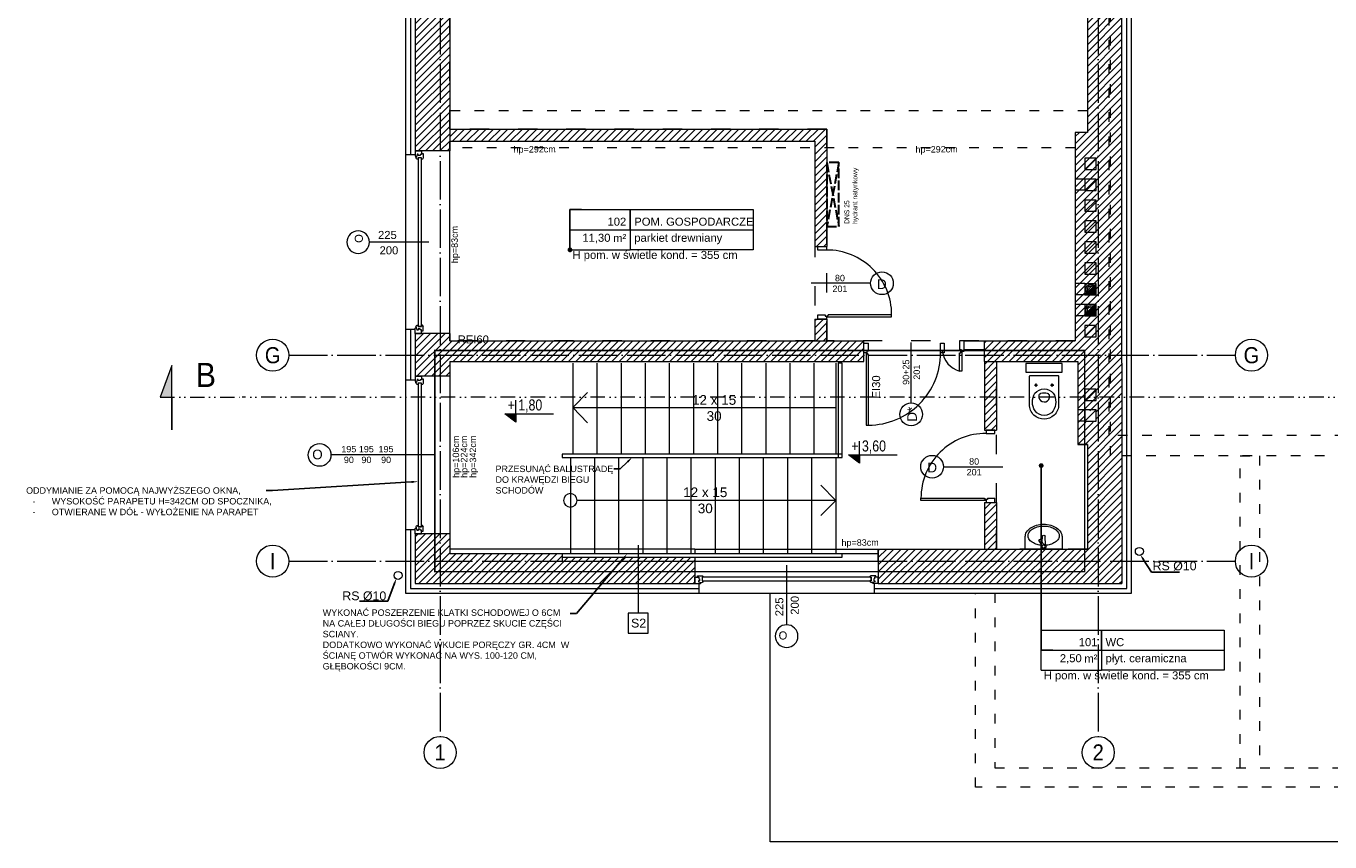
# Model space of a CAD drawing. Header units: millimetres. Extents: x 6506 to 39690, y 4581 to 25261.
# Tile 19 of 27: x 19403 to 21024, y 17841 to 18855. Entities that reach past the tile are written whole.
import ezdxf
from ezdxf import colors
from ezdxf.entities.mleader import LeaderData, LeaderLine
from ezdxf.enums import TextEntityAlignment as Align
from ezdxf.math import Vec2, Vec3

# ---------------------------------------------------------------- set-up
doc = ezdxf.new("R2010")
doc.units = ezdxf.units.MM
for name, pattern in [('1KS_2KP-50', [37.05, 12, 6, -6.35, 0, -6.35, 0, -6.35]), ('ACAD_ISO02W100', [15, 12, -3]), ('ACAD_ISO03W100', [30, 12, -18]), ('ACAD_ISO04W100', [30, 24, -3, 0, -3]), ('DASHED', [19.05, 12.7, -6.35]), ('Osie$0$CONTINOUS', [0])]:
    doc.linetypes.add(name, pattern=pattern)
doc.layers.get('0').update_dxf_attribs({"color": 251, "lineweight": 5})
doc.layers.add('000_HATCH', color=251, linetype='Continuous', lineweight=5, transparency=0.5)
for name, color, linetype, lineweight in [('A_DZIAŁOWA_PROJEKTOWANE', 251, 'Continuous', 5), ('A_HATCH', 251, 'Continuous', 5), ('A_IZOLEACJA TERMI_PROJEKTOWANA', 251, 'Continuous', 5), ('A_KONST_ISTNIEJĄCE', 251, 'Continuous', 5), ('A_LINIA PRZEKROJOWA', 251, '1KS_2KP-50', 5), ('A_OPISY', 251, 'Continuous', 5), ('A_OSIE KONSTRUKCYJNE', 251, 'ACAD_ISO04W100', 5), ('A_RYNNY', 251, 'Continuous', 5), ('A_STOLARKA DRZWIOWA', 251, 'Continuous', 5), ('A_STOLARKA OKIENNA', 251, 'Continuous', 5), ('A_TEKST', 251, 'Continuous', 5), ('A_WIDOK', 251, 'Continuous', 5), ('A_WIDOK 2PLAN', 251, 'Continuous', 5), ('A_WIDOK-NAD', 251, 'DASHED', 5), ('A_WYPOSAŻENIE', 251, 'Continuous', 5), ('AA OPISY', 251, 'Continuous', 5)]:
    doc.layers.add(name, color=color, linetype=linetype, lineweight=lineweight)
doc.layers.add('A_NIEWIDOCZNE  POMOCNICZE', color=251, linetype='ACAD_ISO03W100', lineweight=5, plot=False)
doc.layers.add('A_PPOŻ', color=1, linetype='ACAD_ISO02W100', lineweight=30, true_color=0xff0000)
doc.styles.add('APLUS', font='arial.ttf', dxfattribs={"width": 0.6})
doc.styles.add('ARIAL', font='arial.ttf')
doc.styles.add('DEMIURG_100_etykiety', font='arial.ttf', dxfattribs={"width": 0.9, "height": 30})
doc.styles.add('DEMIURG_100_opisy', font='arial.ttf', dxfattribs={"width": 0.9, "height": 20})
doc.styles.get("Standard").update_dxf_attribs({"font": 'arial.ttf'})
doc.linetypes.add('BATTING', pattern='A,0.0001,-0.1,[134,ltypeshp.shx,S=0.1,R=0,X=-0.1,Y=0],-0.2,[134,ltypeshp.shx,S=0.1,R=180,X=0.1,Y=0],-0.1', length=0.4001)
pattern_1 = [(45, (-3039.768, 690.5185), (-4.490128, 4.490128), [])]

# ---------------------------------------------------------------- blocks, each defined once
blk = doc.blocks.new('*U20')
at = {"layer": 'AA OPISY'}
for q in [(166.5, 18.8), (-136.6, 0), (166.5, -18.8)]:
    blk.add_line((185, 0), q, dxfattribs=at)
blk.add_circle((-145, 0), 8.43, dxfattribs=at)
blk = doc.blocks.new('*U61')
for p, q in [((-28, 0), (-28, -8)), ((-28, 0), (-21.3, 0)), ((-28, 0), (-28, -8)), ((-21.3, 0), (-20.7, -1.6)), ((161.3, 0), (160.7, -1.6)), ((168, 0), (161.3, 0)), ((168, 0), (168, -8)), ((-28, -8), (-24.8, -8)), ((-24.8, -8), (-24.8, -9.9)), ((-24.8, -8), (-23.4, -8)), ((-24.8, -9.9), (-18.9, -9.9)), ((-23.8, -2.4), (-20.7, -1.6)), ((-23.8, -3.7), (-23.8, -2.4)), ((-22.4, -3.7), (-23.8, -3.7)), ((-23.4, -8), (-23.4, -6.1)), ((-23.4, -6.1), (-22.4, -6.1)), ((-22.4, -6.1), (-22.4, -3.7)), ((-20.7, -1.6), (-19.9, -1.6)), ((-19.9, -1.6), (-20, -1)), ((-19.2, -8), (-19.2, -3.7)), ((-19.2, -3.7), (-17.6, -3.7)), ((-17.7, -8), (-19.2, -8)), ((-17.7, -9), (-17.7, -8)), ((159.2, -3.7), (157.6, -3.7)), ((157.7, -9), (157.7, -8)), ((157.7, -8), (159.2, -8)), ((164.8, -9.9), (158.9, -9.9)), ((159.2, -8), (159.2, -3.7)), ((159.9, -1.6), (160, -1)), ((160.7, -1.6), (159.9, -1.6)), ((163.8, -2.4), (160.7, -1.6)), ((162.4, -6.1), (162.4, -3.7)), ((162.4, -3.7), (163.8, -3.7)), ((163.4, -6.1), (162.4, -6.1)), ((163.4, -8), (163.4, -6.1)), ((164.8, -8), (163.4, -8)), ((163.8, -3.7), (163.8, -2.4)), ((168, -8), (164.8, -8)), ((164.8, -8), (164.8, -9.9))]:
    blk.add_line(p, q)
blk.add_lwpolyline([(-19.2, -3.7), (159.2, -3.7), (159.2, -8), (-19.2, -8)], close=True)
for centre, radius, start, end in [((-20.1, -3.5), 2.51, 356.8105, 86.8105), ((-19, -8.4), 1.5, 273.3553, 335.6854), ((160.1, -3.5), 2.51, 93.1895, 183.1895), ((159, -8.4), 1.5, 204.3146, 266.6447)]:
    blk.add_arc(centre, radius, start, end)
blk = doc.blocks.new('*U18')
for p, q in [((-4.1, -96.2), (-4.1, -94.7)), ((-2.6, -96.2), (-4.1, -96.2)), ((0, -96.7), (-2, -96.7)), ((0, -94.7), (0, -96.7))]:
    blk.add_line(p, q)
for points in [[(10, 0), (-2, 0), (-2, -4.7), (10, -4.7), (10, 0)], [(-2.6, -97.8), (-92.6, -97.8), (-92.6, -94.7), (-4.1, -94.7)], [(-2.6, -96.2), (-2.6, -97.8)], [(-2, -96.7), (-2, -100.7), (10, -100.7), (10, -94.7)], [(0, -94.7), (10, -94.7)]]:
    blk.add_lwpolyline(points)
blk.add_arc((-2.6, -94.7), 90, 89.6452, 180.0011)
blk = doc.blocks.new('*U60')
for p, q in [((-28, 0), (-28, -8)), ((-28, 0), (-21.3, 0)), ((-28, 0), (-28, -8)), ((-21.3, 0), (-20.7, -1.6)), ((193.3, 0), (192.7, -1.6)), ((200, 0), (193.3, 0)), ((200, 0), (200, -8)), ((-28, -8), (-24.8, -8)), ((-24.8, -8), (-24.8, -9.9)), ((-24.8, -8), (-23.4, -8)), ((-24.8, -9.9), (-18.9, -9.9)), ((-23.8, -2.4), (-20.7, -1.6)), ((-23.8, -3.7), (-23.8, -2.4)), ((-22.4, -3.7), (-23.8, -3.7)), ((-23.4, -8), (-23.4, -6.1)), ((-23.4, -6.1), (-22.4, -6.1)), ((-22.4, -6.1), (-22.4, -3.7)), ((-20.7, -1.6), (-19.9, -1.6)), ((-19.9, -1.6), (-20, -1)), ((-19.2, -8), (-19.2, -3.7)), ((-19.2, -3.7), (-17.6, -3.7)), ((-17.7, -8), (-19.2, -8)), ((-17.7, -9), (-17.7, -8)), ((191.2, -3.7), (189.6, -3.7)), ((189.7, -9), (189.7, -8)), ((189.7, -8), (191.2, -8)), ((196.8, -9.9), (190.9, -9.9)), ((191.2, -8), (191.2, -3.7)), ((191.9, -1.6), (192, -1)), ((192.7, -1.6), (191.9, -1.6)), ((195.8, -2.4), (192.7, -1.6)), ((194.4, -6.1), (194.4, -3.7)), ((194.4, -3.7), (195.8, -3.7)), ((195.4, -6.1), (194.4, -6.1)), ((195.4, -8), (195.4, -6.1)), ((196.8, -8), (195.4, -8)), ((195.8, -3.7), (195.8, -2.4)), ((200, -8), (196.8, -8)), ((196.8, -8), (196.8, -9.9))]:
    blk.add_line(p, q)
blk.add_lwpolyline([(-19.2, -3.7), (191.2, -3.7), (191.2, -8), (-19.2, -8)], close=True)
for centre, radius, start, end in [((-20.1, -3.5), 2.51, 356.8105, 86.8105), ((-19, -8.4), 1.5, 273.3553, 335.6854), ((192.1, -3.5), 2.51, 93.1895, 183.1895), ((191, -8.4), 1.5, 204.3146, 266.6447)]:
    blk.add_arc(centre, radius, start, end)
blk = doc.blocks.new('*U5')
blk.add_hatch(color=256).paths.add_polyline_path([(0, 0.153), (-0.198, 0.153), (0, 0)])
blk.add_line((0, 0.153), (0, 0.4))
blk.add_lwpolyline([(0, 0.153), (0, 0), (-0.198, 0.153), (0.685, 0.153)])
at = {"style": 'APLUS', "width": 0.8}
blk.add_attdef('%%P_0.00', text='', height=0.2, dxfattribs=at).set_placement((-0.146, 0.153), align=Align.BOTTOM_LEFT)
blk = doc.blocks.new('WARTOŚĆ')
at = {"layer": 'A_OPISY', "color": 144}
blk.add_line((0, 0), (0, 74), dxfattribs=at)
blk.add_circle((0, 88.1), 14.1, dxfattribs=at)
blk.add_attdef('OZ', (-10, 82.4), '', height=10, dxfattribs=at)
for tag, p in [('S', (-4, 32.6)), ('H', (15.1, 32.6))]:
    blk.add_attdef(tag, p, '', height=10, rotation=90, dxfattribs=at)
blk = doc.blocks.new('wc1')
at = {"layer": 'A_WYPOSAŻENIE'}
for p, q in [((-3838.4, 3353.8), (-3838.4, 3357.8)), ((-3818.4, 3353.8), (-3818.4, 3357.8)), ((-3840.4, 3355.8), (-3836.4, 3355.8)), ((-3820.4, 3355.8), (-3816.4, 3355.8))]:
    blk.add_line(p, q, dxfattribs=at)
blk.add_lwpolyline([(-3850.9, 3371.8), (-3805.9, 3371.8), (-3805.9, 3382.8), (-3850.9, 3382.8)], close=True, dxfattribs=at)
for points in [[(-3815.8, 3318.4, -0.399978), (-3841, 3318.4, -0.216638), (-3846.4, 3331.8), (-3846.4, 3366.8, -0.414214), (-3845.4, 3367.8), (-3811.4, 3367.8, -0.414214), (-3810.4, 3366.8), (-3810.4, 3331.8, -0.216638)], [(-3839.8, 3345.7, -0.466255), (-3817, 3345.7, -0.283436), (-3817.1, 3323.7, -0.502453), (-3839.7, 3323.7, -0.283436)]]:
    blk.add_lwpolyline(points, format="xyb", close=True, dxfattribs=at)
for points in [[(-3834.8, 3343.9), (-3834.9, 3340.5, 0.83974), (-3821.6, 3340.2), (-3821.7, 3343.9)], [(-3833.8, 3344.2, -0.303379), (-3832.3, 3345.7, -0.119022), (-3824.4, 3345.7, -0.303379), (-3823, 3344.2, -0.291246)]]:
    blk.add_lwpolyline(points, format="xyb", dxfattribs=at)
for centre in [(-3838.4, 3355.8), (-3818.4, 3355.8)]:
    blk.add_circle(centre, 1, dxfattribs=at)
blk = doc.blocks.new('A$C4D221A0D')
for p, q in [((0, 13.5), (0, 0)), ((0, 0), (40, 0)), ((18.1, 4.5), (18.5, 13.8)), ((20.5, 5.8), (23.3, 10.6)), ((21.6, 7.7), (21.3, 13.8)), ((22.2, 4.8), (25.1, 9.6)), ((40, 0), (40, 13.5))]:
    blk.add_line(p, q)
blk.add_circle((19.9, 2.8), 1.69)
for centre, radius, start, end in [((9.3, 13.5), 9.3, 148.4647, 180), ((14.4, 10.4), 15.3, 124.0193, 148.4647), ((9.3, 14.5), 6.3, 148.4647, 180), ((9.3, 14.5), 6.3, 180, 211.5353), ((14.4, 11.4), 12.3, 124.0193, 148.4647), ((17.8, 5.4), 21.3, 105.6207, 124.0193), ((17.8, 6.4), 18.3, 105.6207, 124.0193), ((20, -2.5), 29.5, 90, 105.6207), ((20, -1.5), 26.5, 90, 105.6207), ((19.9, 13.7), 1.4, 4.2422, 175.7578), ((20, -2.5), 29.5, 74.3793, 90), ((20, -1.5), 26.5, 74.3793, 90), ((22.2, 6.4), 18.3, 55.9807, 74.3793), ((22.2, 5.4), 21.3, 55.9807, 74.3793), ((25.6, 11.4), 12.3, 31.5353, 55.9807), ((25.6, 10.4), 15.3, 31.5353, 55.9807), ((30.7, 14.5), 6.3, 0, 31.5353), ((30.7, 14.5), 6.3, 328.4647, 0), ((30.7, 13.5), 9.3, 0, 31.5353), ((14.4, 17.6), 12.3, 211.5353, 235.9807), ((17.8, 22.6), 18.3, 235.9807, 254.3793), ((20, 30.5), 26.5, 254.3793, 265.2559), ((19.9, 2.8), 2.5, 94.8499, 25.1501), ((19.6, 6.3), 1, 274.8499, 330), ((20, 30.5), 26.5, 274.5873, 285.6207), ((23.1, 4.3), 1, 150, 205.1501), ((23.5, 10.6), 0.154, 101.5073, 150), ((23.6, 10), 0.756, 80.1309, 101.5073), ((23.4, 9.2), 1.54, 68.6335, 80.1309), ((23, 8.1), 2.72, 60, 68.6335), ((23, 8.1), 2.72, 51.3665, 60), ((23.7, 9), 1.54, 39.8691, 51.3665), ((24.3, 9.5), 0.756, 18.4927, 39.8691), ((24.9, 9.7), 0.154, 330, 18.4927), ((22.2, 22.6), 18.3, 285.6207, 304.0193), ((25.6, 17.6), 12.3, 304.0193, 328.4647)]:
    blk.add_arc(centre, radius, start, end)
blk = doc.blocks.new('*U55')
for p, q in [((10, -94.7), (10, -96.7)), ((10, -96.7), (12, -96.7)), ((12.6, -96.2), (14.1, -96.2)), ((14.1, -96.2), (14.1, -94.7))]:
    blk.add_line(p, q)
for points in [[(0, 0), (12, 0), (12, -4.7), (0, -4.7), (0, 0)], [(0, -94.7), (10, -94.7)], [(12, -96.7), (12, -100.7), (0, -100.7), (0, -94.7)], [(12.6, -97.8), (102.6, -97.8), (102.6, -94.7), (14.1, -94.7)], [(12.6, -96.2), (12.6, -97.8)]]:
    blk.add_lwpolyline(points)
blk.add_arc((12.6, -94.7), 90, 359.9989, 90.3548)
blk = doc.blocks.new('*U19')
at = {"lineweight": 5}
for p, q in [((-75, -25), (-75, 25)), ((-75, 25), (0, 25)), ((0, 0), (0, 25)), ((0, 25), (152.7, 25)), ((152.7, 25), (152.7, -25)), ((-75, -25), (0, -25)), ((152.7, -25), (0, -25))]:
    blk.add_line(p, q, dxfattribs=at)
at = {"lineweight": 5, "ltscale": 18.5}
for p, q in [((0, 25), (0, -25)), ((-75, 0), (152.7, 0))]:
    blk.add_line(p, q, dxfattribs=at)
at = {"lineweight": 5, "ltscale": 18.5, "insert": (-5, -10.4), "char_height": 10, "attachment_point": 6, "style": 'ARIAL'}
blk.add_mtext('\\A1;m²', dxfattribs=at)
at = {"lineweight": 5, "style": 'ARIAL'}
blk.add_attdef('1NR', text='', height=10, dxfattribs=at).set_placement((-5, 5), align=Align.RIGHT)
blk.add_attdef('2POM', (5, 5), '', height=10, dxfattribs=at)
blk.add_attdef('4PL2', text='', height=10, dxfattribs=at).set_placement((-24.6, -5), align=Align.TOP_RIGHT)
blk.add_attdef('3POS', text='', height=10, dxfattribs=at).set_placement((5, -5), align=Align.TOP_LEFT)
blk = doc.blocks.new('_Dot')
at = {"color": 0, "linetype": 'ByBlock', "lineweight": -2}
blk.add_line((-0.5, 0), (-1, 0), dxfattribs=at)
at = {"color": 0, "linetype": 'ByBlock', "const_width": 0.5}
blk.add_lwpolyline([(-0.25, 0, 1), (0.25, 0, 1)], format="xyb", close=True, dxfattribs=at)
blk = doc.blocks.new('*U69')
for p, q in [((-28, 0), (-28, -8)), ((-28, 0), (-21.3, 0)), ((-28, 0), (-28, -8)), ((-21.3, 0), (-20.7, -1.6)), ((192.3, 0), (191.7, -1.6)), ((199, 0), (192.3, 0)), ((199, 0), (199, -8)), ((-28, -8), (-24.8, -8)), ((-24.8, -8), (-24.8, -9.9)), ((-24.8, -8), (-23.4, -8)), ((-24.8, -9.9), (-18.9, -9.9)), ((-23.8, -2.4), (-20.7, -1.6)), ((-23.8, -3.7), (-23.8, -2.4)), ((-22.4, -3.7), (-23.8, -3.7)), ((-23.4, -8), (-23.4, -6.1)), ((-23.4, -6.1), (-22.4, -6.1)), ((-22.4, -6.1), (-22.4, -3.7)), ((-20.7, -1.6), (-19.9, -1.6)), ((-19.9, -1.6), (-20, -1)), ((-19.2, -8), (-19.2, -3.7)), ((-19.2, -3.7), (-17.6, -3.7)), ((-17.7, -8), (-19.2, -8)), ((-17.7, -9), (-17.7, -8)), ((190.2, -3.7), (188.6, -3.7)), ((188.7, -9), (188.7, -8)), ((188.7, -8), (190.2, -8)), ((195.8, -9.9), (189.9, -9.9)), ((190.2, -8), (190.2, -3.7)), ((190.9, -1.6), (191, -1)), ((191.7, -1.6), (190.9, -1.6)), ((194.8, -2.4), (191.7, -1.6)), ((193.4, -6.1), (193.4, -3.7)), ((193.4, -3.7), (194.8, -3.7)), ((194.4, -6.1), (193.4, -6.1)), ((194.4, -8), (194.4, -6.1)), ((195.8, -8), (194.4, -8)), ((194.8, -3.7), (194.8, -2.4)), ((199, -8), (195.8, -8)), ((195.8, -8), (195.8, -9.9))]:
    blk.add_line(p, q)
blk.add_lwpolyline([(-19.2, -3.7), (190.2, -3.7), (190.2, -8), (-19.2, -8)], close=True)
for centre, radius, start, end in [((-20.1, -3.5), 2.51, 356.8105, 86.8105), ((-19, -8.4), 1.5, 273.3553, 335.6854), ((191.1, -3.5), 2.51, 93.1895, 183.1895), ((190, -8.4), 1.5, 204.3146, 266.6447)]:
    blk.add_arc(centre, radius, start, end)
blk = doc.blocks.new('want')
at = {"layer": 'A_WIDOK'}
blk.add_line((30214.5, 14309.7), (30200.5, 14295.7), dxfattribs=at)
blk.add_lwpolyline([(30200.5, 14295.7), (30214.5, 14295.7), (30214.5, 14309.7), (30200.5, 14309.7)], close=True, dxfattribs=at)
blk = doc.blocks.new('linia przekroju')
at = {"linetype": 'Continuous', "lineweight": 5}
h = blk.add_hatch(color=256, dxfattribs=at)
h.dxf.hatch_style = 1
h.paths.add_polyline_path([(0, -40.5), (0, 39.3), (14.4, 0), (0, 0)])
at = {"linetype": 'Continuous'}
blk.add_lwpolyline([(0, -40.5), (0, 39.3), (14.4, 0), (0, 0)], close=True, dxfattribs=at)
blk.add_lwpolyline([(14.4, 0), (-87.6, -0.1)])
at = {"linetype": 'Continuous', "style": 'DEMIURG_100_etykiety', "width": 0.9, "flags": 8}
blk.add_attdef('NR_PRZEKROJU', (-55.1, 12.6), '', height=30, dxfattribs=at)

msp = doc.modelspace()

# ---------------------------------------------------------------- hatches: boundary and pattern name
at = {"layer": 'A_HATCH'}
h = msp.add_hatch(dxfattribs=at)
h.set_pattern_fill('ANSI31', color=256, scale=2)
h.set_pattern_definition(pattern_1)
h.paths.add_polyline_path([(20765.8, 18435.7), (20765.8, 19640.7), (20580.8, 19640.7), (20580.8, 19597.7), (20722.8, 19597.7), (20722.8, 18722.7), (20707.8, 18722.7), (20707.8, 18463.7), (20594.8, 18463.7), (20594.8, 18437.7), (20710.8, 18437.7), (20710.8, 18334.7), (20722.8, 18334.7), (20722.8, 18204.7), (20462.8, 18204.7), (20462.8, 18161.7), (20765.8, 18161.7)])
h.paths.add_polyline_path([(20733.3, 18362.6), (20719.3, 18362.6), (20719.3, 18376.6), (20733.3, 18376.6)], flags=16)
h.paths.add_polyline_path([(20716.3, 18558.5), (20716.3, 18572.5)], flags=16)
h.paths.add_polyline_path([(20234.8, 18194.7), (20069.8, 18194.7), (20069.8, 18198.7), (19929.8, 18198.7), (19929.8, 18204.7), (19929.8, 18223.7), (19886.8, 18223.7), (19886.8, 18161.7), (20234.8, 18161.7)])
h.paths.add_polyline_path([(19929.8, 19597.7), (20070.8, 19597.7), (20070.8, 19640.7), (19886.8, 19640.7), (19886.8, 18699.7), (19929.8, 18699.7)])
h.paths.add_polyline_path([(20352.8, 19640.7), (20298.8, 19640.7), (20298.8, 19597.7), (20352.8, 19597.7)])
h = msp.add_hatch(dxfattribs=at)
h.set_pattern_fill('ANSI31', color=256, scale=2)
h.set_pattern_definition([(45, (-3039.768, -2375.465), (-4.490128, 4.490128), [])])
h.paths.add_polyline_path([(20398.8, 18726.7), (19929.8, 18726.7), (19929.8, 18711.7), (20383.8, 18711.7), (20383.8, 18687.7), (20398.8, 18687.7)])
h.paths.add_polyline_path([(20398.8, 18687.7), (20383.8, 18687.7), (20383.8, 18580.7), (20398.8, 18580.7)])
h.paths.add_polyline_path([(20398.8, 18490.7), (20383.8, 18490.7), (20383.8, 18463.7), (20398.8, 18463.7)])
h = msp.add_hatch(dxfattribs=at)
h.set_pattern_fill('ANSI31', color=256, scale=2)
h.set_pattern_definition(pattern_1)
h.paths.add_polyline_path([(20444.8, 18463.7), (19929.8, 18463.7), (19929.8, 18472.7), (19886.8, 18472.7), (19886.8, 18419.7), (19929.8, 18419.7), (19929.8, 18437.7), (20444.8, 18437.7)])
h.paths.add_polyline_path([(20609.8, 18437.7), (20594.8, 18437.7), (20594.8, 18352.7), (20609.8, 18352.7)])
h.paths.add_polyline_path([(20609.8, 18262.7), (20594.8, 18262.7), (20594.8, 18204.7), (20609.8, 18204.7)])
at = {"layer": 'A_NIEWIDOCZNE  POMOCNICZE', "ltscale": 2}
h = msp.add_hatch(color=256, dxfattribs=at)
h.dxf.hatch_style = 1
h.paths.add_polyline_path([(20733.8, 18534.7), (20733.8, 18520.7), (20719.8, 18520.7)])
h = msp.add_hatch(color=256, dxfattribs=at)
h.dxf.hatch_style = 1
h.paths.add_polyline_path([(20733.8, 18508.7), (20733.8, 18494.7), (20719.8, 18494.7)])

# ---------------------------------------------------------------- linework, layer by layer
for p, q in [((20450.7, 18450.7), (20448.7, 18450.7)), ((20448.7, 18450.7), (20448.7, 18448.7)), ((20449.2, 18448.2), (20449.2, 18446.6)), ((20449.2, 18446.6), (20450.7, 18446.6))]:
    msp.add_line(p, q)
for points in [[(20448.7, 18448.7), (20444.8, 18448.7), (20444.8, 18460.7), (20450.7, 18460.7)], [(20450.7, 18450.7), (20450.7, 18460.7)], [(20544.8, 18460.7), (20544.8, 18448.7), (20540.1, 18448.7), (20540.1, 18460.7), (20544.8, 18460.7)], [(20447.6, 18448.2), (20447.6, 18358.8), (20450.7, 18358.8), (20450.7, 18446.6)], [(20449.2, 18448.2), (20447.6, 18448.2)]]:
    msp.add_lwpolyline(points)
msp.add_arc((20450.7, 18448.2), 89.4, 269.9989, 0.3548)
at = {"layer": '000_HATCH', "ltscale": 2}
for p, q in [((20234.8, 18204.7), (19929.8, 18204.7)), ((20069.8, 18194.7), (20069.8, 18189.7)), ((20234.8, 18204.7), (20234.8, 18198.7)), ((20462.8, 18204.7), (20462.8, 18198.7)), ((20462.8, 18189.7), (20462.8, 18204.7)), ((20069.8, 18189.7), (20462.8, 18189.7))]:
    msp.add_line(p, q, dxfattribs=at)
at = {"layer": 'A_IZOLEACJA TERMI_PROJEKTOWANA', "ltscale": 2}
for p, q in [((19886.8, 18694.7), (19874.8, 18694.7)), ((19886.8, 18477.7), (19874.8, 18477.7)), ((19886.8, 18477.7), (19874.8, 18477.7)), ((19886.8, 18414.7), (19874.8, 18414.7)), ((19886.8, 18228.7), (19874.8, 18228.7)), ((20239.8, 18161.7), (20239.8, 18149.7)), ((20457.8, 18161.7), (20457.8, 18149.7))]:
    msp.add_line(p, q, dxfattribs=at)
for points in [[(20075.8, 19652.7), (19874.8, 19652.7), (19874.8, 18694.7)], [(20457.8, 18149.7), (20777.8, 18149.7), (20777.8, 19652.7)], [(19874.8, 18477.7), (19874.8, 18414.7)], [(19874.8, 18228.7), (19874.8, 18149.7), (20239.8, 18149.7)]]:
    msp.add_lwpolyline(points, dxfattribs=at)
at = {"layer": 'A_IZOLEACJA TERMI_PROJEKTOWANA', "linetype": 'BATTING', "ltscale": 14}
for points in [[(20075.8, 19646.7), (19880.8, 19646.7), (19880.8, 18694.7)], [(20457.8, 18155.7), (20771.8, 18155.7), (20771.8, 19652.7)], [(19880.8, 18477.7), (19880.8, 18414.7)], [(19880.8, 18228.7), (19880.8, 18155.7), (20239.8, 18155.7)]]:
    msp.add_lwpolyline(points, dxfattribs=at)
at = {"layer": 'A_KONST_ISTNIEJĄCE', "ltscale": 2}
for p, q in [((19929.8, 19597.7), (19929.8, 18699.7)), ((20722.8, 19597.7), (20722.8, 18722.7)), ((19929.8, 18726.7), (20398.8, 18726.7)), ((20398.8, 18726.7), (20398.8, 18580.7)), ((20722.8, 18722.7), (20707.8, 18722.7)), ((20707.8, 18722.7), (20707.8, 18463.7)), ((19929.8, 18699.7), (19886.8, 18699.7)), ((19929.8, 18711.7), (20383.8, 18711.7)), ((20383.8, 18711.7), (20383.8, 18580.7)), ((20383.8, 18580.7), (20398.8, 18580.7)), ((20383.8, 18490.7), (20383.8, 18463.7)), ((20383.8, 18490.7), (20398.8, 18490.7)), ((20398.8, 18490.7), (20398.8, 18463.7)), ((19929.8, 18472.7), (19886.8, 18472.7)), ((19929.8, 18472.7), (19886.8, 18472.7)), ((19929.8, 18472.7), (19929.8, 18463.7)), ((19929.8, 18472.7), (19929.8, 18463.7)), ((19929.8, 18463.7), (20444.8, 18463.7)), ((19929.8, 18463.7), (20444.8, 18463.7)), ((20444.8, 18437.7), (20444.8, 18463.7)), ((20569.8, 18463.7), (20594.8, 18463.7)), ((20594.8, 18437.7), (20594.8, 18463.7)), ((20594.8, 18463.7), (20707.8, 18463.7)), ((20594.8, 18437.7), (20594.8, 18463.7)), ((20569.8, 18452.7), (20594.8, 18452.7)), ((19929.8, 18437.7), (19929.8, 18419.7)), ((20594.8, 18437.7), (20594.8, 18352.7)), ((20609.8, 18437.7), (20609.8, 18352.7)), ((20710.8, 18437.7), (20710.8, 18334.7)), ((20765.8, 18435.7), (20765.8, 18161.7)), ((19929.8, 18419.7), (19886.8, 18419.7)), ((20594.8, 18352.7), (20609.8, 18352.7)), ((20722.8, 18334.7), (20710.8, 18334.7)), ((20722.8, 18334.7), (20722.8, 18204.7)), ((20594.8, 18262.7), (20609.8, 18262.7)), ((20594.8, 18262.7), (20594.8, 18204.7)), ((20609.8, 18262.7), (20609.8, 18204.7)), ((19929.8, 18223.7), (19886.8, 18223.7)), ((19929.8, 18223.7), (19929.8, 18204.7)), ((19929.8, 18204.7), (19929.8, 18198.7)), ((20462.8, 18198.7), (19929.8, 18198.7)), ((20234.8, 18194.7), (20234.8, 18161.7)), ((20462.8, 18204.7), (20462.8, 18161.7)), ((20462.8, 18204.7), (20722.8, 18204.7)), ((20462.8, 18161.7), (20765.8, 18161.7))]:
    msp.add_line(p, q, dxfattribs=at)
for points in [[(20070.8, 19640.7), (19886.8, 19640.7), (19886.8, 18699.7)], [(20765.8, 18435.7), (20765.8, 19640.7), (20580.8, 19640.7)], [(19886.8, 18472.7), (19886.8, 18419.7)], [(19929.8, 18437.7), (20444.8, 18437.7)], [(20594.8, 18437.7), (20710.8, 18437.7)], [(19886.8, 18223.7), (19886.8, 18161.7), (20234.8, 18161.7)]]:
    msp.add_lwpolyline(points, dxfattribs=at)
for points in [[(20412.8, 18318.7), (20417.8, 18318.7), (20417.8, 18435.7), (20412.8, 18435.7)], [(20417.8, 18318.7), (20417.8, 18322.7), (20069.8, 18322.7), (20069.8, 18318.7)], [(20417.8, 18318.7), (20417.8, 18322.7), (20069.8, 18322.7), (20069.8, 18318.7)], [(20417.8, 18194.7), (20417.8, 18198.7), (20069.8, 18198.7), (20069.8, 18194.7)]]:
    msp.add_lwpolyline(points, close=True, dxfattribs=at)
at = {"layer": 'A_KONST_ISTNIEJĄCE', "transparency": 33554687}
for centre, radius in [((20726.8, 18527.7), 6), ((20726.8, 18527.7), 4), ((20726.8, 18501.7), 6), ((20726.8, 18501.7), 4)]:
    msp.add_circle(centre, radius, dxfattribs=at)
at = {"layer": 'A_LINIA PRZEKROJOWA'}
msp.add_line((22544.1, 18393.4), (19671.6, 18393.4), dxfattribs=at)
at = {"layer": 'A_NIEWIDOCZNE  POMOCNICZE', "ltscale": 2}
for points in [[(19929.8, 19597.7), (20722.8, 19597.7), (20722.8, 18722.7), (20707.8, 18722.7), (20707.8, 18463.7), (20398.8, 18463.7), (20398.8, 18726.7), (19929.8, 18726.7), (19929.8, 19597.7)], [(20609.8, 18437.7), (20710.8, 18437.7), (20710.8, 18334.7), (20722.8, 18334.7), (20722.8, 18204.7), (20609.8, 18204.7), (20609.8, 18262.7), (20609.8, 18437.7)]]:
    msp.add_lwpolyline(points, dxfattribs=at)
msp.add_lwpolyline([(19929.8, 18711.7), (20383.8, 18711.7), (20383.8, 18463.7), (19929.8, 18463.7)], close=True, dxfattribs=at)
at = {"layer": 'A_OPISY', "transparency": 33554559}
for p, q in [((20453.3, 18535.1), (20379.3, 18535.1)), ((20503.7, 18386.4), (20503.7, 18461.3)), ((19910.4, 18321.7), (19782.1, 18321.7)), ((20543.8, 18307.1), (20617.8, 18307.1))]:
    msp.add_line(p, q, dxfattribs=at)
at = {"layer": 'A_OPISY'}
msp.add_line((20164.1, 18209.6), (20164.1, 18125.2), dxfattribs=at)
msp.add_lwpolyline([(20151.6, 18100.2), (20176.6, 18100.2), (20176.6, 18125.2), (20151.6, 18125.2)], close=True, dxfattribs=at)
at = {"layer": 'A_OPISY', "transparency": 33554559}
for centre in [(20467.4, 18535.1), (20503.7, 18372.2), (19768, 18321.7), (20529.7, 18307.1)]:
    msp.add_circle(centre, 14.1, dxfattribs=at)
at = {"layer": 'A_OSIE KONSTRUKCYJNE', "ltscale": 2}
for p, q in [((19917.8, 19829), (19917.8, 17971.9)), ((20736.3, 19829), (20736.3, 17971.9)), ((19729.6, 18445.7), (20906.9, 18445.7)), ((19729.6, 18189.7), (20906.9, 18189.7))]:
    msp.add_line(p, q, dxfattribs=at)
at = {"layer": 'A_OSIE KONSTRUKCYJNE', "linetype": 'Continuous'}
for centre in [(19709.6, 18445.7), (20926.9, 18445.7), (19709.6, 18189.7), (20926.9, 18189.7), (19917.8, 17951.9), (20736.3, 17951.9)]:
    msp.add_circle(centre, 20, dxfattribs=at)
at = {"layer": 'A_PPOŻ', "transparency": 33554687}
for p, q in [((20398.6, 18685.2), (20413.8, 18605.7)), ((20413.8, 18685.2), (20398.8, 18605.7))]:
    msp.add_line(p, q, dxfattribs=at)
msp.add_lwpolyline([(20398.8, 18685.2), (20398.8, 18605.7), (20413.8, 18605.7), (20413.8, 18685.2)], close=True, dxfattribs=at)
at = {"layer": 'A_PPOŻ', "linetype": 'ACAD_ISO03W100', "ltscale": 2, "const_width": 2}
msp.add_lwpolyline([(19911.1, 18451.7), (20719.5, 18451.7), (20719.5, 18176.6), (19911.1, 18176.6)], close=True, dxfattribs=at)
at = {"layer": 'A_RYNNY'}
for centre in [(20787.5, 18201.8), (19865.5, 18171.9)]:
    msp.add_circle(centre, 5, dxfattribs=at)
at = {"layer": 'A_STOLARKA DRZWIOWA', "transparency": 33554559}
msp.add_line((20569.8, 18452.7), (20569.8, 18463.7), dxfattribs=at)
for points in [[(20563.8, 18463.7), (20563.8, 18452.7), (20565.8, 18452.7), (20565.8, 18450.7), (20569.8, 18450.7), (20569.8, 18463.7)], [(20566.9, 18450.2), (20566.9, 18425.7), (20563.8, 18425.7), (20563.8, 18448.6), (20565.4, 18448.6), (20565.4, 18450.2)]]:
    msp.add_lwpolyline(points, close=True, dxfattribs=at)
msp.add_arc((20571.9, 18454.5), 29.7, 187.3474, 254.2421, dxfattribs=at)
at = {"layer": 'A_WIDOK', "ltscale": 2}
for p, q in [((19929.8, 18472.7), (19929.8, 18699.7)), ((19929.8, 18472.7), (19929.8, 18699.7)), ((19874.8, 18694.7), (19874.8, 18477.7)), ((20082.8, 18435.7), (20082.8, 18322.7)), ((20112.8, 18435.7), (20112.8, 18322.7)), ((20142.8, 18435.7), (20142.8, 18322.7)), ((20172.8, 18435.7), (20172.8, 18322.7)), ((20202.8, 18435.7), (20202.8, 18322.7)), ((20232.8, 18435.7), (20232.8, 18322.7)), ((20262.8, 18435.7), (20262.8, 18322.7)), ((20292.8, 18435.7), (20292.8, 18322.7)), ((20322.8, 18435.7), (20322.8, 18322.7)), ((20352.8, 18435.7), (20352.8, 18322.7)), ((20382.8, 18435.7), (20382.8, 18322.7)), ((20409.8, 18435.7), (20409.8, 18322.7)), ((19874.8, 18414.7), (19874.8, 18228.7)), ((19929.8, 18419.7), (19929.8, 18223.7)), ((20409.8, 18322.7), (20079.8, 18322.7)), ((20079.8, 18318.7), (20079.8, 18198.7)), ((20109.8, 18318.7), (20109.8, 18198.7)), ((20109.8, 18318.7), (20109.8, 18198.7)), ((20139.8, 18318.7), (20139.8, 18198.7)), ((20169.8, 18318.7), (20169.8, 18198.7)), ((20199.8, 18318.7), (20199.8, 18198.7)), ((20229.8, 18318.7), (20229.8, 18198.7)), ((20259.8, 18318.7), (20259.8, 18198.7)), ((20289.8, 18318.7), (20289.8, 18198.7)), ((20319.8, 18318.7), (20319.8, 18198.7)), ((20349.8, 18318.7), (20349.8, 18198.7)), ((20379.8, 18318.7), (20379.8, 18198.7)), ((20409.8, 18318.7), (20409.8, 18198.7)), ((20234.8, 18204.7), (20462.8, 18204.7)), ((20239.8, 18149.7), (20457.8, 18149.7))]:
    msp.add_line(p, q, dxfattribs=at)
at = {"layer": 'A_WIDOK', "transparency": 33554559}
for p, q in [((20719.8, 18664.7), (20707.8, 18664.7)), ((20719.8, 18650.7), (20707.8, 18650.7)), ((20719.8, 18534.7), (20707.8, 18534.7)), ((20719.8, 18520.7), (20707.8, 18520.7)), ((20719.8, 18508.7), (20707.8, 18508.7)), ((20719.8, 18508.7), (20707.8, 18508.7)), ((20719.8, 18494.7), (20707.8, 18494.7)), ((20719.8, 18494.7), (20707.8, 18494.7)), ((20719.8, 18377.7), (20710.8, 18377.7)), ((20719.8, 18363.7), (20710.8, 18363.7))]:
    msp.add_line(p, q, dxfattribs=at)
at = {"layer": 'A_WIDOK', "ltscale": 2}
msp.add_lwpolyline([(20734.3, 19652.7), (20734.3, 19700.7), (22419.8, 19700.7), (22419.8, 18104.7), (21976.8, 18104.7), (21976.8, 17840.7), (20734.3, 17840.7), (20328.3, 17840.7), (20328.3, 18149.7)], dxfattribs=at)
at = {"layer": 'A_WIDOK 2PLAN', "linetype": 'ACAD_ISO03W100'}
for points in [[(22357.8, 18320.7), (22357.8, 18166.7), (21887.8, 18166.7), (21887.8, 18320.7), (20751.8, 18320.7), (20751.8, 19638.7), (22357.8, 19638.7)], [(22332.8, 18320.7), (22332.8, 18191.7), (21912.8, 18191.7), (21912.8, 18345.7), (20749.8, 18345.7), (20749.8, 19613.7), (22332.8, 19613.7)], [(20583.8, 18149.7), (20607.8, 18149.7), (20607.8, 17932.7), (21887.8, 17932.7), (21887.8, 18148.7), (21887.8, 18166.7), (21911.8, 18166.7), (21911.8, 18148.7), (21911.8, 17908.7), (20583.8, 17908.7)]]:
    msp.add_lwpolyline(points, close=True, dxfattribs=at)
msp.add_lwpolyline([(20912.8, 17932.7), (20912.8, 18320.7), (20936.8, 18320.7), (20936.8, 17932.7)], dxfattribs=at)
at = {"layer": 'A_WIDOK-NAD', "linetype": 'ACAD_ISO03W100'}
for p, q in [((20722.8, 18749.7), (19929.8, 18749.7)), ((20707.8, 18703.7), (19929.8, 18703.7))]:
    msp.add_line(p, q, dxfattribs=at)
at = {"layer": 'AA OPISY'}
for q in [(20101.3, 18399.5), (20101.3, 18361.8), (20409.8, 18380.7)]:
    msp.add_line((20082.8, 18380.7), q, dxfattribs=at)

# ---------------------------------------------------------------- block references
at = {"layer": 'A_KONST_ISTNIEJĄCE', "transparency": 33554687, "rotation": 180}
for p in [(50934.2, 32986.3), (50934.2, 32960.3), (50934.2, 32934.3), (50934.2, 32908.3), (50934.2, 32882.3), (50934.2, 32856.3), (50934.2, 32830.3), (50934.2, 32830.3), (50934.2, 32804.3), (50934.2, 32804.3), (50934.2, 32778.3), (50934.2, 32699.3), (50934.2, 32673.3)]:
    msp.add_blockref('want', p, dxfattribs=at)
at = {"layer": 'A_LINIA PRZEKROJOWA'}
ref = msp.add_blockref('linia przekroju', (19584, 18393.5), dxfattribs=dict(at, xscale=-1))
ref.add_attrib('NR_PRZEKROJU', 'B', dxfattribs={"layer": '0', "linetype": 'Continuous', "height": 30, "style": 'DEMIURG_100_etykiety', "width": 0.9}).set_placement((19613.9, 18397.2), align=Align.BOTTOM_LEFT)
at = {"layer": 'A_OPISY'}
for p, values in [((20154.3, 18601.7), {'1NR': '102', '2POM': 'POM. GOSPODARCZE', '3POS': 'parkiet drewniany', '4PL2': '11,30'}), ((20740.4, 18079), {'1NR': '101', '2POM': 'WC', '3POS': 'płyt. ceramiczna', '4PL2': '2,50'})]:
    msp.add_blockref('*U19', p, dxfattribs=at).add_auto_attribs(values)
at = {"layer": 'A_OPISY', "transparency": 33554559}
ref = msp.add_blockref('WARTOŚĆ', (19904, 18586.2), dxfattribs=dict(at, xscale=-1, rotation=90))
ref.add_attrib('S', '225', (19840.6, 18590.2), dxfattribs={"color": 0, "height": 10})
ref.add_attrib('H', '200', (19842.5, 18571.1), dxfattribs={"color": 0, "height": 10})
ref.add_attrib('OZ', 'O', (19811.7, 18596.2), dxfattribs={"color": 0, "height": 10, "rotation": 270})
at = {"layer": 'A_OPISY', "transparency": 33554687, "xscale": 68.67492864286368, "yscale": 68.67492864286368, "zscale": 68.67492864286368, "rotation": 1.435389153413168e-05}
for p, values in [((20011.8, 18362.4), {'%%P_0.00': '+ 1,80'}), ((20439.3, 18311.4), {'%%P_0.00': '+ 3,60'})]:
    msp.add_blockref('*U5', p, dxfattribs=at).add_auto_attribs(values)
at = {"layer": 'A_OPISY', "transparency": 33554559, "xscale": -1, "rotation": 180}
msp.add_blockref('*U20', (20224.8, 18265.2), dxfattribs=at)
at = {"layer": 'A_OPISY', "transparency": 33554559}
ref = msp.add_blockref('WARTOŚĆ', (20348.8, 18184.6), dxfattribs=dict(at, xscale=-1, rotation=180))
ref.add_attrib('S', '225', (20344.7, 18121.2), dxfattribs={"color": 0, "height": 10, "rotation": 90})
ref.add_attrib('H', '200', (20363.9, 18123.1), dxfattribs={"color": 0, "height": 10, "rotation": 90})
ref.add_attrib('OZ', 'O', (20338.8, 18092.3), dxfattribs={"color": 0, "height": 10})
at = {"layer": 'A_STOLARKA DRZWIOWA', "transparency": 33554559, "xscale": 0.8940362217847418, "yscale": 0.8940362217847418, "zscale": 0.8940362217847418}
for name, p in [('*U55', (20387.7, 18580.7)), ('*U18', (20598.7, 18352.7))]:
    msp.add_blockref(name, p, dxfattribs=at)
at = {"layer": 'A_STOLARKA OKIENNA', "transparency": 33554559, "xscale": -1}
for name, p, rotation in [('*U69', (19886.8, 18671.7), 90), ('*U61', (19886.8, 18391.7), 90), ('*U60', (20262.8, 18161.7), 180)]:
    msp.add_blockref(name, p, dxfattribs=dict(at, rotation=rotation))
at = {"layer": 'A_WYPOSAŻENIE'}
msp.add_blockref('wc1', (24497.4, 15052.8), dxfattribs=at)
at = {"layer": 'A_WYPOSAŻENIE', "xscale": -1.142857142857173, "yscale": 1.142857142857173, "zscale": 1.142857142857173}
msp.add_blockref('A$C4D221A0D', (20691.3, 18204.7), dxfattribs=at)

# ---------------------------------------------------------------- texts
at = {"layer": 'A_OPISY'}
for s, p in [('RS %%C10', (20804, 18178.3)), ('RS %%C10', (19796.2, 18141.1)), ('S2', (20155.3, 18107.2))]:
    msp.add_text(s, height=11, dxfattribs=at).set_placement(p)
at = {"layer": 'A_OPISY', "transparency": 33554559, "attachment_point": 5}
for s, insert, char_height, rotation in [('hp=292cm', (20035.4, 18700.5), 8, 0.4248), ('hp=292cm', (20535.3, 18700.5), 8, 0.4248), ('hp=292cm', (20535.3, 18700.5), 8, 0.4248), ('hp=83cm', (19937.1, 18583.3), 8, 90.4248), ('90+25\\P201', (20504, 18424.6), 8, 90), ('D*', (20504.8, 18372.4), 12, 90), ('hp=106cm', (19938.7, 18319.5), 8, 90.4248), ('hp=224cm', (19948.8, 18319.5), 8, 90.4248), ('hp=342cm', (19959.8, 18319.5), 8, 90.4248), ('O', (19765.3, 18322.2), 12, 0.4248), ('195\\P90', (19804.3, 18322.2), 8, 0.4248), ('195\\P90', (19826.1, 18322.2), 8, 0.4248), ('195\\P90', (19850.6, 18322.2), 8, 0.4248), ('hp=83cm', (20440.2, 18211.6), 8, 0.4248)]:
    msp.add_mtext_dynamic_manual_height_columns(s, width=44.391, gutter_width=12.5, heights=[0], dxfattribs=dict(at, insert=insert, char_height=char_height, rotation=rotation))
at = {"layer": 'A_OPISY', "char_height": 10, "attachment_point": 1}
for insert in [(20082.5, 18575.4), (20668.6, 18052.7)]:
    msp.add_mtext_dynamic_manual_height_columns('H pom. w świetle kond. = 355 cm', width=254.354, gutter_width=0, heights=[12.8], dxfattribs=dict(at, insert=insert))
at = {"layer": 'A_OPISY', "transparency": 33554559, "attachment_point": 5}
for s, insert, char_height in [('80\\P201', (20415.1, 18534.9), 8), ('D', (20467.2, 18534), 12), ('D', (20529.9, 18306), 12), ('80\\P201', (20582, 18306.9), 8)]:
    msp.add_mtext_dynamic_manual_height_columns(s, width=44.391, gutter_width=12.5, heights=[0], dxfattribs=dict(at, insert=insert, char_height=char_height))
at = {"layer": 'A_OSIE KONSTRUKCYJNE', "linetype": 'Osie$0$CONTINOUS', "style": 'DEMIURG_100_opisy', "width": 0.9}
for s, p in [('G', (19709.6, 18445.7)), ('G', (20926.9, 18445.7)), ('I', (19709.6, 18189.7)), ('I', (20926.9, 18189.7)), ('1', (19917.8, 17951.9)), ('2', (20736.3, 17951.9))]:
    msp.add_text(s, height=20, dxfattribs=at).set_placement(p, align=Align.MIDDLE_CENTER)
at = {"layer": 'A_PPOŻ', "transparency": 33554687, "insert": (20420.7, 18608.9), "char_height": 6, "attachment_point": 1, "rotation": 90}
msp.add_mtext_dynamic_manual_height_columns('DNS 25\\Phydrant natynkowy', width=93.285, gutter_width=12.5, heights=[0], dxfattribs=at)
at = {"layer": 'A_PPOŻ', "linetype": 'ACAD_ISO03W100', "ltscale": 2}
note = msp.add_mtext_dynamic_manual_height_columns('REI60\\P', width=254.354, gutter_width=0, heights=[12.8, 0], dxfattribs=dict(at, insert=(19939.7, 18470.3), char_height=10, attachment_point=1))
note = msp.add_mtext_dynamic_manual_height_columns('EI30\\P', width=254.354, gutter_width=0, heights=[12.8, 0], dxfattribs=dict(at, insert=(20455.1, 18391.9), char_height=10, attachment_point=1, rotation=90))
at = {"layer": 'A_TEKST', "transparency": 33554559, "char_height": 12, "attachment_point": 5}
for insert in [(20258.6, 18380), (20247.6, 18265.2)]:
    msp.add_mtext_dynamic_manual_height_columns('12 x 15\\P30', width=91.397, gutter_width=12.5, heights=[39.9], dxfattribs=dict(at, insert=insert))

# ---------------------------------------------------------------- leaders
at = {"layer": 'A_DZIAŁOWA_PROJEKTOWANE', "ltscale": 2}
ml = msp.add_multileader_mtext('Standard', dxfattribs=at)
ml.set_content('PRZESUNĄĆ BALUSTRADĘ DO KRAWĘDZI BIEGU SCHODÓW', color=256)
ml.set_leader_properties()
ml.build(insert=Vec2(0, 0))
ml.multileader.update_dxf_attribs({"arrow_head_size": 8})
ctx = ml.context
ctx.base_point, ctx.char_height, ctx.arrow_head_size, ctx.plane_origin = Vec3(19984.7, 18304.3), 8, 8, Vec3(20357.7, 18210.2)
notes = []
notes.append((ctx, [(0, (1, 1, 0), (20141.8, 18304.3), (-1, 0), 8, [(0, [(20156.7, 18318.7)], 0, [])])]))
ctx.mtext.insert, ctx.mtext.width, ctx.mtext.defined_height, ctx.mtext.flow_direction = Vec3(19986.7, 18308.4), 163.798, 64.6, 5
ml = msp.add_multileader_mtext('Standard', dxfattribs=at)
ml.set_content('ODDYMIANIE ZA POMOCĄ NAJWYŻSZEGO OKNA, \\P\\pxi-3,l4,t4;-^IWYSOKOŚĆ PARAPETU H=342CM OD SPOCZNIKA,\\P-^IOTWIERANE W DÓŁ - WYŁOŻENIE NA PARAPET', color=256)
ml.set_leader_properties()
ml.build(insert=Vec2(0, 0))
ml.multileader.update_dxf_attribs({"arrow_head_size": 8})
ctx = ml.context
ctx.base_point, ctx.char_height, ctx.arrow_head_size, ctx.plane_origin = Vec3(19400.9, 18277.4), 8, 8, Vec3(20002.6, 18147.1)
notes.append((ctx, [(0, (1, 1, 0), (19709.3, 18277.4), (-1, 0), 8, [(0, [(19890.4, 18288.6)], 0, [])])]))
ctx.mtext.insert, ctx.mtext.width, ctx.mtext.defined_height, ctx.mtext.flow_direction = Vec3(19402.9, 18281.5), 309.191, 68.7, 5
ml = msp.add_multileader_mtext('Standard', dxfattribs=at)
ml.set_content('WYKONAĆ POSZERZENIE KLATKI SCHODOWEJ O 6CM NA CAŁEJ DŁUGOŚCI BIEGU POPRZEZ SKUCIE CZĘŚCI SCIANY. \\PDODATKOWO WYKONAĆ WKUCIE PORĘCZY GR. 4CM  W ŚCIANĘ OTWÓR WYKONAĆ NA WYS. 100-120 CM, GŁĘBOKOŚCI 9CM.', color=256)
ml.set_leader_properties()
ml.build(insert=Vec2(0, 0))
ml.multileader.update_dxf_attribs({"arrow_head_size": 8})
ctx = ml.context
ctx.base_point, ctx.char_height, ctx.arrow_head_size, ctx.plane_origin = Vec3(19769.8, 18124.5), 8, 8, Vec3(20303.5, 18007.6)
notes.append((ctx, [(0, (1, 1, 0), (20087.6, 18124.5), (-1, 0), 8, [(0, [(20150.4, 18198.7)], 0, [])])]))
ctx.mtext.insert, ctx.mtext.width, ctx.mtext.defined_height, ctx.mtext.flow_direction = Vec3(19771.8, 18129.7), 309.191, 68.7, 5
at = {"layer": 'A_OPISY'}
ml = msp.add_multileader_mtext('Standard', dxfattribs=at)
ml.set_content('', color=256)
ml.set_leader_properties()
ml.set_arrow_properties(name='DOT')
ml.build(insert=Vec2(0, 0))
ml.multileader.update_dxf_attribs({"arrow_head_size": 6})
ctx = ml.context
ctx.base_point, ctx.arrow_head_size, ctx.plane_origin = Vec3(20093.8, 18626.7), 6, Vec3(19877.3, 19094.4)
notes.append((ctx, [(0, (1, 1, 0), (20079.3, 18626.7), (1, 0), 14.5, [(0, [(20079.3, 18576.7)], 0, [])])]))
ctx.mtext.insert, ctx.mtext.flow_direction = Vec3(20095.8, 18628.7), 5
ml = msp.add_multileader_mtext('Standard', dxfattribs=at)
ml.set_content('', color=256)
ml.set_leader_properties()
ml.set_arrow_properties(name='DOT')
ml.build(insert=Vec2(0, 0))
ml.multileader.update_dxf_attribs({"arrow_head_size": 6})
ctx = ml.context
ctx.base_point, ctx.arrow_head_size, ctx.plane_origin = Vec3(20680, 18079), 6, Vec3(20463.4, 17611.3)
notes.append((ctx, [(0, (1, 1, 0), (20665.4, 18079), (1, 0), 14.5, [(0, [(20665.4, 18308.5)], 0, [])])]))
ctx.mtext.insert, ctx.mtext.rotation, ctx.mtext.flow_direction = Vec3(20682, 18081), 6.283185, 5
ml = msp.add_multileader_mtext('Standard', dxfattribs=at)
ml.set_content('', color=256)
ml.set_leader_properties()
ml.build(insert=Vec2(0, 0))
ml.multileader.update_dxf_attribs({"dogleg_length": 35, "arrow_head_size": 8})
ctx = ml.context
ctx.base_point, ctx.arrow_head_size, ctx.plane_origin = Vec3(20837.6, 18175.9), 8, Vec3(20828.1, 18191.7)
notes.append((ctx, [(1, (1, 1, 0), (20802.6, 18175.9), (1, 0), 35, [(0, [(20788.5, 18198.1)], 0, [])])]))
ctx.mtext.insert, ctx.mtext.flow_direction = Vec3(20839.6, 18177.9), 5
ml = msp.add_multileader_mtext('Standard', dxfattribs=at)
ml.set_content('', color=256)
ml.set_leader_properties()
ml.build(insert=Vec2(0, 0))
ml.multileader.update_dxf_attribs({"dogleg_length": 35, "arrow_head_size": 8})
ctx = ml.context
ctx.base_point, ctx.arrow_head_size, ctx.plane_origin = Vec3(19813.6, 18139.8), 8, Vec3(19903.1, 18162)
ctx.text_align_type = 2
notes.append((ctx, [(0, (1, 1, 0), (19852.6, 18139.8), (-1, 0), 35, [(0, [(19863.5, 18168.4)], 0, [])])]))
ctx.mtext.insert, ctx.mtext.alignment, ctx.mtext.flow_direction = Vec3(19815.6, 18141.8), 3, 5
for ctx, leaders in notes:
    for number, flags, end, landing, length, lines in leaders:
        leader = LeaderData()
        leader.index, (leader.has_last_leader_line, leader.has_dogleg_vector, leader.attachment_direction) = number, flags
        leader.last_leader_point, leader.dogleg_vector, leader.dogleg_length = Vec3(end), Vec3(landing), length
        for number, points, colour, breaks in lines:
            line = LeaderLine()
            line.index, line.vertices, line.color, line.breaks = number, Vec3.list(points), colors.encode_raw_color(colour), breaks
            leader.lines.append(line)
        ctx.leaders.append(leader)

doc.saveas('drawing.dxf')
